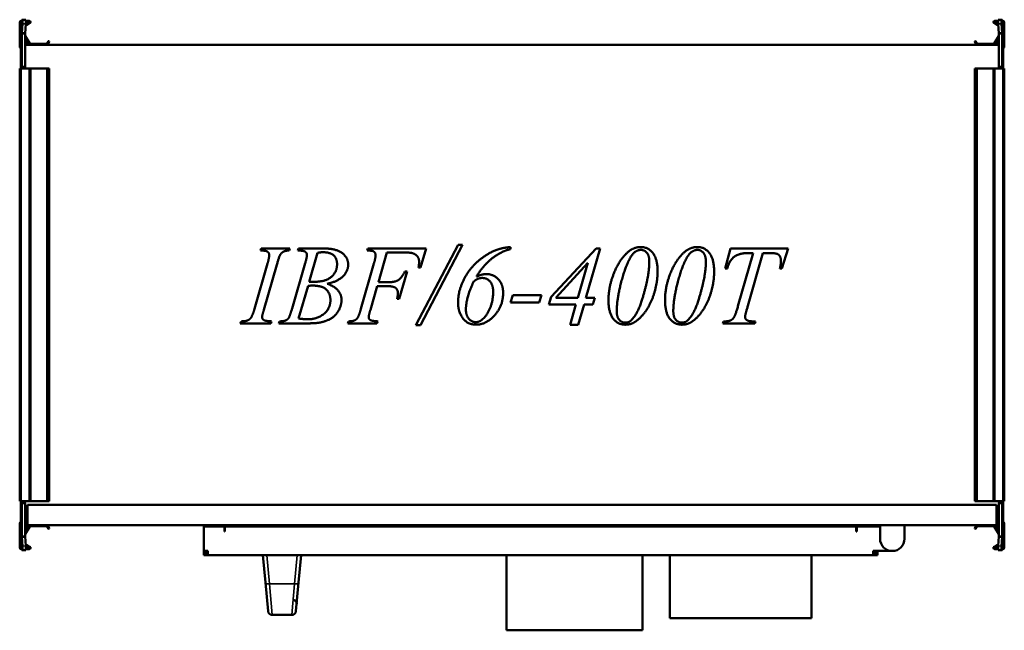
# Model space of a CAD drawing. Header units: millimetres. Extents: x 268 to 992, y 221 to 670.
import ezdxf

# ---------------------------------------------------------------- set-up
doc = ezdxf.new("R2010")
doc.units = ezdxf.units.MM
doc.header["$LTSCALE"] = 3
doc.layers.add('Widoczne (ISO)', color=7, linetype='Continuous', lineweight=50)
doc.layers.add('Widoczne wąskie (ISO)', color=7, linetype='Continuous', lineweight=35)

msp = doc.modelspace()

# ---------------------------------------------------------------- linework, layer by layer
at = {"layer": 'Widoczne (ISO)'}
for p, q in [((268.2, 650.11), (268.2, 667.91)), ((269, 656.31), (269, 668.31)), ((269, 668.31), (269.3, 668.31)), ((269.8, 668.31), (269.3, 668.31)), ((269.4, 669.11), (269.8, 669.11)), ((269.8, 659.73), (269.8, 669.81)), ((269.81, 669.89), (270.24, 669.88)), ((270.24, 666.88), (269.81, 659.97)), ((270.24, 669.88), (272.73, 669.73)), ((271.42, 669.81), (272.3, 669.81)), ((272.3, 659.81), (272.73, 666.73)), ((275.7, 667.24), (272.65, 665.48)), ((272.71, 666.44), (275.3, 667.93)), ((272.8, 669.11), (275.2, 669.11)), ((275.2, 668.31), (272.8, 668.31)), ((984.3, 667.24), (987.35, 665.48)), ((987.29, 666.44), (984.7, 667.93)), ((987.2, 669.11), (984.8, 669.11)), ((984.8, 668.31), (987.2, 668.31)), ((989.76, 669.88), (987.27, 669.73)), ((987.27, 666.73), (987.7, 659.81)), ((987.7, 669.81), (988.58, 669.81)), ((989.76, 669.88), (990.19, 669.89)), ((990.19, 659.97), (989.76, 666.88)), ((990.2, 669.81), (990.2, 659.73)), ((990.6, 669.11), (990.2, 669.11)), ((990.7, 668.31), (990.2, 668.31)), ((991, 668.31), (990.7, 668.31)), ((991, 668.31), (991, 656.31)), ((991.8, 650.11), (991.8, 667.91)), ((269.8, 659.73), (269.8, 635.51)), ((271.2, 659.73), (269.8, 659.73)), ((269.81, 659.97), (271.2, 659.88)), ((271.2, 659.88), (272.3, 659.81)), ((272.3, 659.73), (271.2, 659.73)), ((272.3, 635.52), (272.3, 659.73)), ((987.7, 659.81), (988.8, 659.88)), ((988.8, 659.73), (987.7, 659.73)), ((987.7, 659.73), (987.7, 635.52)), ((988.8, 659.88), (990.19, 659.97)), ((990.2, 659.73), (988.8, 659.73)), ((990.2, 635.51), (990.2, 659.73)), ((269, 655.81), (269, 656.31)), ((269, 652.75), (269, 655.81)), ((269, 655.81), (269.3, 655.81)), ((269.06, 652.73), (269, 652.75)), ((269, 651.51), (269, 651.41)), ((269, 651.41), (269.07, 651.41)), ((269, 648.41), (269, 651.41)), ((269.06, 652.69), (269.06, 652.7)), ((269.72, 655.57), (269.8, 655.8)), ((274.9, 651.91), (272.3, 656.41)), ((272.3, 653.31), (273.4, 653.31)), ((273.4, 651.71), (272.3, 651.71)), ((272.3, 651.41), (987.7, 651.41)), ((272.33, 657.97), (275.59, 652.31)), ((275.77, 652.21), (288.06, 652.21)), ((288.24, 652.31), (289.18, 653.93)), ((289.87, 653.53), (288.93, 651.91)), ((289.45, 654.01), (289.8, 653.81)), ((970.13, 653.53), (971.07, 651.91)), ((970.55, 654.01), (970.2, 653.81)), ((971.76, 652.31), (970.82, 653.93)), ((984.23, 652.21), (971.94, 652.21)), ((987.67, 657.97), (984.41, 652.31)), ((985.1, 651.91), (987.7, 656.41)), ((987.7, 653.31), (986.6, 653.31)), ((986.6, 651.71), (987.7, 651.71)), ((990.28, 655.57), (990.2, 655.8)), ((990.29, 651.71), (990.29, 651.71)), ((991, 655.81), (990.7, 655.81)), ((990.93, 651.41), (991, 651.41)), ((991, 652.75), (990.94, 652.73)), ((990.94, 652.7), (990.94, 652.69)), ((991, 656.31), (991, 655.81)), ((991, 655.81), (991, 652.75)), ((991, 651.51), (991, 651.41)), ((991, 651.41), (991, 648.41)), ((269, 635.31), (269, 648.41)), ((269.06, 635.51), (269.06, 648.31)), ((990.94, 648.31), (990.94, 635.51)), ((991, 648.41), (991, 635.31)), ((269.4, 633.91), (268.2, 633.91)), ((268.2, 633.91), (268.2, 315.91)), ((269, 634.81), (269, 635.31)), ((269, 635.31), (269.3, 635.31)), ((269, 634.81), (269, 633.91)), ((269, 634.81), (269.3, 634.81)), ((269.8, 635.31), (269.3, 635.31)), ((269.4, 633.91), (275.2, 633.91)), ((269.8, 634.81), (269.8, 635.51)), ((269.8, 634.81), (271.5, 634.81)), ((271.5, 634.82), (271.5, 634.81)), ((271.5, 634.82), (271.6, 634.82)), ((271.5, 633.91), (271.5, 634.81)), ((276.2, 633.91), (275.2, 633.91)), ((276.2, 633.91), (288.06, 633.91)), ((276.2, 633.91), (276.2, 315.91)), ((288.06, 633.91), (288.24, 633.91)), ((288.24, 633.91), (289.18, 633.91)), ((289.45, 633.91), (289.18, 633.91)), ((289.45, 633.91), (289.8, 633.91)), ((289.9, 633.91), (289.8, 633.91)), ((289.9, 633.91), (289.9, 315.91)), ((970.1, 633.91), (970.2, 633.91)), ((970.1, 315.91), (970.1, 633.91)), ((970.55, 633.91), (970.2, 633.91)), ((970.55, 633.91), (970.82, 633.91)), ((971.76, 633.91), (970.82, 633.91)), ((971.94, 633.91), (971.76, 633.91)), ((983.8, 633.91), (971.94, 633.91)), ((983.8, 633.91), (984.8, 633.91)), ((983.8, 315.91), (983.8, 633.91)), ((990.6, 633.91), (984.8, 633.91)), ((988.4, 634.82), (988.5, 634.82)), ((988.5, 634.81), (988.5, 634.82)), ((988.5, 634.81), (988.5, 633.91)), ((988.5, 634.81), (990.2, 634.81)), ((990.2, 635.51), (990.2, 634.81)), ((990.7, 635.31), (990.2, 635.31)), ((990.6, 633.91), (991.8, 633.91)), ((991, 635.31), (990.7, 635.31)), ((991, 634.81), (990.7, 634.81)), ((991, 635.31), (991, 634.81)), ((991, 633.91), (991, 634.81)), ((991.8, 315.91), (991.8, 633.91)), ((445.23, 500.21), (445.72, 501.69)), ((445.72, 501.69), (466.75, 501.69)), ((466.75, 501.69), (466.3, 500.21)), ((472.64, 500.21), (473.18, 501.69)), ((473.18, 501.69), (492.95, 501.69)), ((523.5, 500.21), (524, 501.69)), ((524, 501.69), (566.87, 501.69)), ((559.27, 445.43), (590.32, 504.38)), ((593.74, 504.38), (562.82, 445.43)), ((566.87, 501.69), (562.82, 487.8)), ((590.32, 504.38), (593.74, 504.38)), ((628.83, 502.81), (628.83, 501.24)), ((658.71, 466.19), (691.79, 501.69)), ((694.84, 501.69), (684.37, 465.52)), ((691.79, 501.69), (694.84, 501.69)), ((786.78, 487.08), (790.64, 501.69)), ((790.64, 501.69), (832.88, 501.69)), ((832.88, 501.69), (828.34, 487.08)), ((487.06, 498.5), (480.95, 477.33)), ((538.11, 498.81), (531.82, 476.93)), ((549.21, 498.81), (538.11, 498.81)), ((796.08, 459.36), (807.31, 498.41)), ((814.32, 498.41), (803.36, 459.54)), ((807.31, 498.41), (804.17, 498.41)), ((818.86, 498.41), (814.32, 498.41)), ((440.78, 457.47), (450.35, 490.68)), ((457.18, 489.83), (447.66, 456.66)), ((468.42, 457.7), (478.03, 490.99)), ((519.01, 457.47), (528.54, 490.63)), ((552.85, 484.84), (547.14, 464.84)), ((551.32, 484.84), (552.85, 484.84)), ((562.82, 487.8), (561.29, 487.8)), ((685.85, 491.22), (662.17, 465.52)), ((678.44, 465.52), (685.85, 491.22)), ((788.26, 487.08), (786.78, 487.08)), ((828.34, 487.08), (826.86, 487.08)), ((480.1, 474.28), (473.18, 450.28)), ((531.01, 474.05), (525.98, 456.66)), ((538.38, 474.05), (531.01, 474.05)), ((531.82, 476.93), (539.1, 476.93)), ((547.14, 464.84), (545.52, 464.84)), ((628.92, 462.01), (630.58, 467.4)), ((630.58, 467.4), (651.61, 467.4)), ((651.61, 467.4), (649.95, 462.01)), ((657.01, 460.48), (658.71, 466.19)), ((662.17, 465.52), (678.44, 465.52)), ((684.37, 465.52), (690.93, 465.52)), ((690.93, 465.52), (689.45, 460.48)), ((649.95, 462.01), (628.92, 462.01)), ((676.96, 460.48), (657.01, 460.48)), ((672.69, 445.74), (676.96, 460.48)), ((682.93, 460.48), (678.66, 445.74)), ((689.45, 460.48), (682.93, 460.48)), ((430.31, 446.69), (430.89, 448.17)), ((452.69, 446.69), (430.31, 446.69)), ((453.14, 448.17), (452.69, 446.69)), ((458.71, 446.69), (459.2, 448.17)), ((478.84, 446.69), (458.71, 446.69)), ((509.26, 446.69), (509.8, 448.17)), ((530.78, 446.69), (509.26, 446.69)), ((531.28, 448.17), (530.78, 446.69)), ((562.82, 445.43), (559.27, 445.43)), ((678.66, 445.74), (672.69, 445.74)), ((784.89, 446.69), (785.34, 448.17)), ((808.57, 446.69), (784.89, 446.69)), ((785.34, 448.17), (786.42, 448.17)), ((807.18, 448.17), (809.02, 448.17)), ((809.02, 448.17), (808.57, 446.69)), ((269.4, 315.91), (268.2, 315.91)), ((269, 315.91), (269, 315.01)), ((269, 314.51), (269, 315.01)), ((269, 315.01), (269.3, 315.01)), ((269, 301.41), (269, 314.51)), ((269, 314.51), (269.3, 314.51)), ((269.06, 301.51), (269.06, 314.31)), ((269.3, 314.51), (269.8, 314.51)), ((269.4, 315.91), (275.2, 315.91)), ((269.8, 314.31), (269.8, 315.01)), ((271.5, 315.01), (269.8, 315.01)), ((269.8, 314.31), (269.8, 290.08)), ((271.5, 315.01), (271.5, 315.91)), ((271.5, 315.01), (271.5, 315)), ((271.6, 315), (271.5, 315)), ((272.3, 290.08), (272.3, 314.3)), ((274, 313.41), (986, 313.41)), ((274, 313.41), (274, 298.41)), ((276.2, 315.91), (275.2, 315.91)), ((276.2, 315.91), (288.06, 315.91)), ((288.06, 315.91), (288.24, 315.91)), ((288.24, 315.91), (289.18, 315.91)), ((289.45, 315.91), (289.18, 315.91)), ((289.45, 315.91), (289.8, 315.91)), ((289.9, 315.91), (289.8, 315.91)), ((970.1, 315.91), (970.2, 315.91)), ((970.55, 315.91), (970.2, 315.91)), ((970.55, 315.91), (970.82, 315.91)), ((971.76, 315.91), (970.82, 315.91)), ((971.94, 315.91), (971.76, 315.91)), ((983.8, 315.91), (971.94, 315.91)), ((983.8, 315.91), (984.8, 315.91)), ((990.6, 315.91), (984.8, 315.91)), ((986, 298.41), (986, 313.41)), ((987.7, 314.3), (987.7, 290.08)), ((988.5, 315), (988.4, 315)), ((988.5, 315.91), (988.5, 315.01)), ((990.2, 315.01), (988.5, 315.01)), ((988.5, 315), (988.5, 315.01)), ((990.2, 315.01), (990.2, 314.31)), ((990.2, 314.51), (990.7, 314.51)), ((990.2, 290.08), (990.2, 314.31)), ((990.6, 315.91), (991.8, 315.91)), ((991, 315.01), (990.7, 315.01)), ((991, 314.51), (990.7, 314.51)), ((990.94, 314.31), (990.94, 301.51)), ((991, 315.01), (991, 315.91)), ((991, 315.01), (991, 314.51)), ((991, 314.51), (991, 301.41)), ((268.2, 299.71), (268.2, 281.91)), ((269.06, 301.41), (269, 301.41)), ((269, 299.91), (269.07, 299.91)), ((269, 299.91), (269, 298.41)), ((269.07, 298.41), (269, 298.41)), ((269, 298.31), (269, 298.41)), ((269, 297.07), (269.06, 297.09)), ((269, 294.01), (269, 297.07)), ((269.06, 297.12), (269.06, 297.12)), ((269.71, 298.41), (269.71, 298.41)), ((269.71, 298.11), (269.71, 298.11)), ((274, 301.41), (272.3, 301.41)), ((274, 300.71), (272.3, 300.71)), ((272.3, 299.91), (274, 299.91)), ((274, 298.41), (272.3, 298.41)), ((273.4, 298.11), (272.3, 298.11)), ((274.9, 297.91), (272.3, 293.4)), ((272.33, 291.85), (275.59, 297.51)), ((986, 298.41), (274, 298.41)), ((275.77, 297.61), (288.06, 297.61)), ((288.24, 297.51), (289.18, 295.88)), ((289.87, 296.28), (288.93, 297.91)), ((403.5, 297.41), (418.7, 297.41)), ((403.5, 297.41), (403.5, 279.41)), ((418.7, 293.66), (418.7, 297.41)), ((419, 294.41), (419, 297.41)), ((419, 297.41), (883, 297.41)), ((626, 297.41), (626, 298.41)), ((726, 297.41), (726, 298.41)), ((883, 297.41), (883, 294.41)), ((883.3, 297.41), (883.3, 293.66)), ((883.3, 297.41), (900.5, 297.41)), ((900.5, 298.41), (900.5, 296.91)), ((900.5, 288.41), (900.5, 296.91)), ((918.5, 296.91), (918.5, 298.41)), ((918.5, 296.91), (918.5, 288.41)), ((970.13, 296.28), (971.07, 297.91)), ((971.76, 297.51), (970.82, 295.88)), ((984.23, 297.61), (971.94, 297.61)), ((987.67, 291.85), (984.41, 297.51)), ((985.1, 297.91), (987.7, 293.4)), ((987.7, 301.41), (986, 301.41)), ((986, 300.71), (987.7, 300.71)), ((986, 299.91), (987.7, 299.91)), ((987.7, 298.41), (986, 298.41)), ((986.6, 298.11), (987.7, 298.11)), ((990.28, 299.91), (990.28, 299.91)), ((990.93, 299.91), (991, 299.91)), ((991, 298.41), (990.93, 298.41)), ((991, 301.41), (990.94, 301.41)), ((990.94, 297.12), (990.94, 297.12)), ((990.94, 297.09), (991, 297.07)), ((991, 298.41), (991, 299.91)), ((991, 298.31), (991, 298.41)), ((991, 297.07), (991, 294.01)), ((991.8, 299.71), (991.8, 281.91)), ((269, 293.51), (269, 294.01)), ((269, 294.01), (269.3, 294.01)), ((269, 281.51), (269, 293.51)), ((269.72, 294.24), (269.8, 294.02)), ((269.8, 280.01), (269.8, 290.08)), ((269.8, 290.08), (271.2, 290.08)), ((271.2, 289.93), (269.81, 289.85)), ((269.81, 289.85), (270.24, 282.93)), ((271.2, 290.08), (272.3, 290.08)), ((272.3, 290), (271.2, 289.93)), ((272.3, 296.51), (273.4, 296.51)), ((272.73, 283.09), (272.3, 290)), ((289.45, 295.81), (289.8, 296.01)), ((419, 293.66), (418.7, 293.66)), ((419, 294.41), (419, 293.66)), ((883, 293.66), (883, 294.41)), ((883.3, 293.66), (883, 293.66)), ((970.55, 295.81), (970.2, 296.01)), ((987.7, 296.51), (986.6, 296.51)), ((987.7, 290), (987.27, 283.09)), ((987.7, 290.08), (988.8, 290.08)), ((988.8, 289.93), (987.7, 290)), ((988.8, 290.08), (990.2, 290.08)), ((990.19, 289.85), (988.8, 289.93)), ((989.76, 282.93), (990.19, 289.85)), ((990.28, 294.24), (990.2, 294.02)), ((990.2, 290.08), (990.2, 280.01)), ((991, 294.01), (990.7, 294.01)), ((991, 294.01), (991, 293.51)), ((991, 293.51), (991, 281.51)), ((275.7, 282.57), (272.65, 284.33)), ((272.71, 283.38), (275.3, 281.88)), ((984.3, 282.57), (987.35, 284.33)), ((987.29, 283.38), (984.7, 281.88)), ((269, 281.51), (269.3, 281.51)), ((269.3, 281.51), (269.8, 281.51)), ((269.4, 280.71), (269.8, 280.71)), ((270.24, 279.93), (269.81, 279.92)), ((270.24, 279.93), (272.73, 280.09)), ((272.3, 280.01), (271.42, 280.01)), ((275.2, 281.51), (272.8, 281.51)), ((272.8, 280.71), (275.2, 280.71)), ((403.5, 279.41), (403.5, 276.41)), ((406.5, 279.41), (403.5, 279.41)), ((406.5, 276.41), (403.5, 276.41)), ((405, 279.41), (405, 277.91)), ((406.5, 277.91), (405, 277.91)), ((406.5, 279.41), (406.5, 276.41)), ((406.5, 276.41), (895.5, 276.41)), ((447, 276.41), (448.84, 256.2)), ((473.16, 256.2), (475, 276.41)), ((626, 221.11), (626, 276.41)), ((726, 221.11), (726, 276.41)), ((746, 229.91), (746, 276.41)), ((850, 229.91), (850, 276.41)), ((895.5, 276.41), (895.5, 279.41)), ((909.5, 279.41), (895.5, 279.41)), ((895.5, 277.91), (897, 277.91)), ((895.5, 276.41), (898.5, 276.41)), ((897, 277.91), (897, 279.41)), ((898.5, 276.41), (898.5, 279.41)), ((984.8, 281.51), (987.2, 281.51)), ((987.2, 280.71), (984.8, 280.71)), ((989.76, 279.93), (987.27, 280.09)), ((988.58, 280.01), (987.7, 280.01)), ((990.19, 279.92), (989.76, 279.93)), ((990.2, 281.51), (990.7, 281.51)), ((990.6, 280.71), (990.2, 280.71)), ((991, 281.51), (990.7, 281.51)), ((450.75, 235.14), (448.84, 256.2)), ((473.16, 256.2), (471.25, 235.14)), ((453.74, 232.41), (468.26, 232.41)), ((746, 229.91), (850, 229.91)), ((726, 221.11), (626, 221.11))]:
    msp.add_line(p, q, dxfattribs=at)
for centre, radius, start, end in [((269.4, 667.91), 1.2, 90, 180), ((275.2, 668.11), 1, 300, 90), ((275.2, 668.11), 0.2, 300, 90), ((984.8, 668.11), 1, 90, 240), ((984.8, 668.11), 0.2, 90, 240), ((990.6, 667.91), 1.2, 0, 90), ((269.2, 651.51), 0.2, 128.82923, 180), ((281, 651.47), 12, 160, 174.13746), ((269.3, 656.31), 0.5, 270, 0), ((272.5, 658.07), 0.2, 180, 210), ((273.4, 652.51), 0.8, 270, 90), ((275.77, 652.41), 1, 210, 270), ((275.77, 652.41), 0.2, 210, 270), ((288.06, 652.41), 0.2, 270, 330), ((288.06, 652.41), 1, 270, 330), ((289.35, 653.83), 0.2, 60, 150), ((289.7, 653.63), 0.2, 330, 60), ((970.3, 653.63), 0.2, 120, 210), ((970.65, 653.83), 0.2, 30, 120), ((971.94, 652.41), 1, 210, 270), ((971.94, 652.41), 0.2, 210, 270), ((984.23, 652.41), 0.2, 270, 330), ((984.23, 652.41), 1, 270, 330), ((986.6, 652.51), 0.8, 90, 270), ((987.5, 658.07), 0.2, 330, 0), ((990.7, 656.31), 0.5, 180, 270), ((979, 651.47), 12, 5.86254, 20), ((990.8, 651.51), 0.2, 0, 51.14452), ((269.2, 650.11), 1, 180, 258.46304), ((990.8, 650.11), 1, 281.53696, 0), ((269.3, 635.31), 0.5, 270, 0), ((271.6, 635.52), 0.7, 359.18146, 0), ((988.4, 635.52), 0.7, 180, 180.81854), ((990.7, 635.31), 0.5, 180, 270), ((269.3, 314.51), 0.5, 0, 90), ((271.6, 314.3), 0.7, 0, 0.81854), ((988.4, 314.3), 0.7, 179.18146, 180), ((990.7, 314.51), 0.5, 90, 180), ((269.2, 299.71), 1, 97.86944, 180), ((269.2, 298.31), 0.2, 180, 231.14452), ((281, 298.34), 12, 185.86254, 200), ((273.4, 297.31), 0.8, 270, 90), ((275.77, 297.41), 1, 90, 150), ((275.77, 297.41), 0.2, 90, 150), ((288.06, 297.41), 1, 30, 90), ((288.06, 297.41), 0.2, 30, 90), ((971.94, 297.41), 1, 90, 150), ((971.94, 297.41), 0.2, 90, 150), ((984.23, 297.41), 1, 30, 90), ((984.23, 297.41), 0.2, 30, 90), ((986.6, 297.31), 0.8, 90, 270), ((979, 298.34), 12, 340, 354.13746), ((990.8, 298.31), 0.2, 308.82923, 0), ((990.8, 299.71), 1, 0, 82.13121), ((269.3, 293.51), 0.5, 0, 90), ((272.5, 291.75), 0.2, 150, 180), ((289.35, 295.98), 0.2, 210, 300), ((289.7, 296.18), 0.2, 300, 30), ((970.3, 296.18), 0.2, 150, 240), ((970.65, 295.98), 0.2, 240, 330), ((987.5, 291.75), 0.2, 0, 30), ((990.7, 293.51), 0.5, 90, 180), ((275.2, 281.71), 1, 270, 60), ((909.5, 288.41), 9, 180, 0), ((984.8, 281.71), 1, 120, 270), ((269.4, 281.91), 1.2, 180, 270), ((275.2, 281.71), 0.2, 270, 60), ((984.8, 281.71), 0.2, 120, 270), ((990.6, 281.91), 1.2, 270, 0), ((453.74, 235.41), 3, 185.19443, 199.47122), ((453.74, 235.41), 3, 199.47122, 270), ((468.26, 235.41), 3, 270, 340.52878), ((468.26, 235.41), 3, 340.52878, 354.80557)]:
    msp.add_arc(centre, radius, start, end, dxfattribs=at)
for centre, major_axis, start_param, end_param in [((270.05, 666.89), (0.19, 2.99), 4.714295, 6.285092), ((272.54, 666.73), (0.19, 2.99), 4.714295, 6.283185), ((987.46, 666.73), (-0.19, 2.99), 0, 1.56889), ((989.95, 666.89), (-0.19, 2.99), 6.281279, 7.852075), ((270.05, 282.93), (0.19, -2.99), 6.281279, 7.852075), ((272.54, 283.08), (0.19, -2.99), 0, 1.56889), ((987.46, 283.08), (-0.19, -2.99), 4.714295, 6.283185), ((989.95, 282.93), (-0.19, -2.99), 4.714295, 6.285092)]:
    msp.add_ellipse(centre, major_axis=major_axis, ratio=0.061628, start_param=start_param, end_param=end_param, dxfattribs=at)
for points, knots in [([(269.81, 669.89), (269.81, 669.88), (269.8, 669.86), (269.8, 669.84), (269.8, 669.82), (269.8, 669.81)], [0, 0, 0, 0, 0.01249515, 0.01249515, 0.0249903, 0.0249903, 0.0249903, 0.0249903]), ([(272.3, 669.81), (272.3, 669.8), (272.3, 669.8), (272.3, 669.8), (272.3, 669.79), (272.3, 669.79), (272.3, 669.79), (272.3, 669.78), (272.3, 669.78), (272.3, 669.78), (272.3, 669.77), (272.3, 669.77), (272.3, 669.77), (272.3, 669.76), (272.3, 669.76), (272.3, 669.76), (272.3, 669.76), (272.3, 669.75), (272.3, 669.75)], [0, 0, 0, 0, 0.001501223, 0.001501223, 0.001501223, 0.00300249, 0.00300249, 0.00300249, 0.004503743, 0.004503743, 0.004503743, 0.006004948, 0.006004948, 0.006004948, 0.007506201, 0.007506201, 0.007506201, 0.00845921, 0.00845921, 0.00845921, 0.00845921]), ([(987.7, 669.75), (987.7, 669.75), (987.7, 669.76), (987.7, 669.76), (987.7, 669.76), (987.7, 669.76), (987.7, 669.77), (987.7, 669.77), (987.7, 669.77), (987.7, 669.78), (987.7, 669.78), (987.7, 669.78), (987.7, 669.79), (987.7, 669.79), (987.7, 669.79), (987.7, 669.8), (987.7, 669.8), (987.7, 669.8), (987.7, 669.81)], [0.002049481, 0.002049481, 0.002049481, 0.002049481, 0.00300249, 0.00300249, 0.00300249, 0.004503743, 0.004503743, 0.004503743, 0.006004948, 0.006004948, 0.006004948, 0.007506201, 0.007506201, 0.007506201, 0.009007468, 0.009007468, 0.009007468, 0.010508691, 0.010508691, 0.010508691, 0.010508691]), ([(990.2, 669.81), (990.2, 669.82), (990.2, 669.84), (990.2, 669.86), (990.19, 669.88), (990.19, 669.89)], [0, 0, 0, 0, 0.01249515, 0.01249515, 0.0249903, 0.0249903, 0.0249903, 0.0249903]), ([(269.8, 659.73), (269.8, 659.77), (269.8, 659.81), (269.8, 659.89), (269.81, 659.93), (269.81, 659.97)], [0, 0, 0, 0, 0.01249515, 0.01249515, 0.0249903, 0.0249903, 0.0249903, 0.0249903]), ([(272.3, 659.81), (272.3, 659.81), (272.3, 659.81), (272.3, 659.8), (272.3, 659.8), (272.3, 659.79), (272.3, 659.79), (272.3, 659.79), (272.3, 659.78), (272.3, 659.78), (272.3, 659.77), (272.3, 659.77), (272.3, 659.77), (272.3, 659.76), (272.3, 659.76), (272.3, 659.76), (272.3, 659.75), (272.3, 659.75), (272.3, 659.74), (272.3, 659.74), (272.3, 659.74), (272.3, 659.73)], [0, 0, 0, 0, 0.00150122, 0.00150122, 0.00150122, 0.00300249, 0.00300249, 0.00300249, 0.00450374, 0.00450374, 0.00450374, 0.00600495, 0.00600495, 0.00600495, 0.0075062, 0.0075062, 0.0075062, 0.00900747, 0.00900747, 0.00900747, 0.01050869, 0.01050869, 0.01050869, 0.01050869]), ([(987.7, 659.73), (987.7, 659.74), (987.7, 659.74), (987.7, 659.74), (987.7, 659.75), (987.7, 659.75), (987.7, 659.76), (987.7, 659.76), (987.7, 659.76), (987.7, 659.77), (987.7, 659.77), (987.7, 659.77), (987.7, 659.78), (987.7, 659.78), (987.7, 659.79), (987.7, 659.79), (987.7, 659.79), (987.7, 659.8), (987.7, 659.8), (987.7, 659.81), (987.7, 659.81), (987.7, 659.81)], [0, 0, 0, 0, 0.00150122, 0.00150122, 0.00150122, 0.00300249, 0.00300249, 0.00300249, 0.00450374, 0.00450374, 0.00450374, 0.00600495, 0.00600495, 0.00600495, 0.0075062, 0.0075062, 0.0075062, 0.00900747, 0.00900747, 0.00900747, 0.01050869, 0.01050869, 0.01050869, 0.01050869]), ([(990.19, 659.97), (990.19, 659.93), (990.2, 659.89), (990.2, 659.81), (990.2, 659.77), (990.2, 659.73)], [0, 0, 0, 0, 0.01249515, 0.01249515, 0.0249903, 0.0249903, 0.0249903, 0.0249903]), ([(269.06, 652.69), (269.06, 652.69), (269.06, 652.69), (269.06, 652.69), (269.06, 652.69), (269.06, 652.69)], [0.00000127, 0.00000127, 0.00000127, 0.00000127, 0.0077936, 0.0077936, 0.01558592, 0.01558592, 0.01558592, 0.01558592]), ([(269.06, 652.69), (269.07, 652.67), (269.07, 652.57), (269.07, 652.19), (269.07, 651.91), (269.07, 651.2), (269.07, 650.78), (269.07, 649.89), (269.07, 649.43), (269.06, 648.96)], [0.0000002, 0.0000002, 0.0000002, 0.0000002, 0.138614, 0.138614, 0.2902546, 0.2902546, 0.4411619, 0.4411619, 0.5810662, 0.5810662, 0.5810662, 0.5810662]), ([(990.94, 648.96), (990.93, 649.42), (990.93, 649.88), (990.93, 650.77), (990.93, 651.19), (990.93, 651.91), (990.93, 652.19), (990.93, 652.57), (990.93, 652.67), (990.94, 652.69)], [0.0000002, 0.0000002, 0.0000002, 0.0000002, 0.138614, 0.138614, 0.2902546, 0.2902546, 0.4411619, 0.4411619, 0.5810662, 0.5810662, 0.5810662, 0.5810662]), ([(990.94, 652.69), (990.94, 652.69), (990.94, 652.69), (990.94, 652.69), (990.94, 652.69), (990.94, 652.69)], [-0.01558465, -0.01558465, -0.01558465, -0.01558465, -0.00779233, -0.00779233, 0, 0, 0, 0]), ([(269.06, 648.81), (269.06, 648.83), (269.06, 648.86), (269.06, 648.91), (269.06, 648.94), (269.06, 648.96)], [-0.01558465, -0.01558465, -0.01558465, -0.01558465, -0.00779233, -0.00779233, 0, 0, 0, 0]), ([(269.06, 648.31), (269.06, 648.39), (269.06, 648.47), (269.06, 648.64), (269.06, 648.72), (269.06, 648.81)], [0, 0, 0, 0, 0.02497584, 0.02497584, 0.04995141, 0.04995141, 0.04995141, 0.04995141]), ([(990.94, 648.81), (990.94, 648.83), (990.94, 648.86), (990.94, 648.91), (990.94, 648.94), (990.94, 648.96)], [0.00000127, 0.00000127, 0.00000127, 0.00000127, 0.0077936, 0.0077936, 0.01558592, 0.01558592, 0.01558592, 0.01558592]), ([(990.94, 648.81), (990.94, 648.72), (990.94, 648.64), (990.94, 648.47), (990.94, 648.39), (990.94, 648.31)], [0.00000127, 0.00000127, 0.00000127, 0.00000127, 0.02497637, 0.02497637, 0.04995171, 0.04995171, 0.04995171, 0.04995171]), ([(271.6, 634.82), (271.62, 634.82), (271.63, 634.82), (271.66, 634.82), (271.67, 634.82), (271.71, 634.82), (271.73, 634.83), (271.8, 634.84), (271.85, 634.86), (271.98, 634.92), (272.08, 634.99), (272.2, 635.14), (272.24, 635.22), (272.28, 635.34), (272.29, 635.39), (272.3, 635.46), (272.3, 635.48), (272.3, 635.51)], [0.5164602, 0.5164602, 0.5164602, 0.5164602, 0.521665, 0.521665, 0.5268699, 0.5268699, 0.5372796, 0.5372796, 0.558099, 0.558099, 0.5997379, 0.5997379, 0.6260553, 0.6260553, 0.6392139, 0.6392139, 0.6464865, 0.6464865, 0.6464865, 0.6464865]), ([(987.7, 635.51), (987.7, 635.48), (987.7, 635.46), (987.71, 635.39), (987.72, 635.34), (987.76, 635.22), (987.8, 635.14), (987.92, 634.99), (988.02, 634.92), (988.15, 634.86), (988.2, 634.84), (988.27, 634.83), (988.29, 634.82), (988.33, 634.82), (988.34, 634.82), (988.37, 634.82), (988.38, 634.82), (988.4, 634.82)], [0.902894, 0.902894, 0.902894, 0.902894, 0.9101665, 0.9101665, 0.9233252, 0.9233252, 0.9496425, 0.9496425, 0.9912814, 0.9912814, 1.0121009, 1.0121009, 1.0225106, 1.0225106, 1.0277154, 1.0277154, 1.0329203, 1.0329203, 1.0329203, 1.0329203]), ([(272.3, 314.31), (272.3, 314.33), (272.3, 314.36), (272.29, 314.43), (272.28, 314.47), (272.24, 314.59), (272.2, 314.67), (272.08, 314.82), (271.98, 314.89), (271.85, 314.95), (271.8, 314.97), (271.73, 314.98), (271.71, 314.99), (271.67, 314.99), (271.66, 314.99), (271.63, 315), (271.62, 315), (271.6, 315)], [0.902894, 0.902894, 0.902894, 0.902894, 0.9101665, 0.9101665, 0.9233252, 0.9233252, 0.9496425, 0.9496425, 0.9912814, 0.9912814, 1.0121009, 1.0121009, 1.0225106, 1.0225106, 1.0277154, 1.0277154, 1.0329203, 1.0329203, 1.0329203, 1.0329203]), ([(988.4, 315), (988.38, 315), (988.37, 315), (988.34, 314.99), (988.33, 314.99), (988.29, 314.99), (988.27, 314.98), (988.2, 314.97), (988.15, 314.95), (988.02, 314.89), (987.92, 314.82), (987.8, 314.67), (987.76, 314.59), (987.72, 314.47), (987.71, 314.43), (987.7, 314.36), (987.7, 314.33), (987.7, 314.31)], [0.5164602, 0.5164602, 0.5164602, 0.5164602, 0.521665, 0.521665, 0.5268699, 0.5268699, 0.5372796, 0.5372796, 0.558099, 0.558099, 0.5997379, 0.5997379, 0.6260553, 0.6260553, 0.6392139, 0.6392139, 0.6464865, 0.6464865, 0.6464865, 0.6464865]), ([(269.06, 301.01), (269.06, 301.09), (269.06, 301.17), (269.06, 301.34), (269.06, 301.42), (269.06, 301.51)], [0.00000127, 0.00000127, 0.00000127, 0.00000127, 0.02497637, 0.02497637, 0.04995171, 0.04995171, 0.04995171, 0.04995171]), ([(269.06, 301.01), (269.06, 300.98), (269.06, 300.95), (269.06, 300.9), (269.06, 300.88), (269.06, 300.85)], [0.00000127, 0.00000127, 0.00000127, 0.00000127, 0.0077936, 0.0077936, 0.01558592, 0.01558592, 0.01558592, 0.01558592]), ([(269.06, 300.85), (269.07, 300.39), (269.07, 299.93), (269.07, 299.04), (269.07, 298.62), (269.07, 297.91), (269.07, 297.62), (269.07, 297.25), (269.07, 297.14), (269.06, 297.12)], [0.0000002, 0.0000002, 0.0000002, 0.0000002, 0.138614, 0.138614, 0.2902546, 0.2902546, 0.4411619, 0.4411619, 0.5810662, 0.5810662, 0.5810662, 0.5810662]), ([(269.06, 297.12), (269.06, 297.12), (269.06, 297.12), (269.06, 297.12), (269.06, 297.12), (269.06, 297.12)], [-0.01558465, -0.01558465, -0.01558465, -0.01558465, -0.00779233, -0.00779233, 0, 0, 0, 0]), ([(990.94, 297.12), (990.93, 297.14), (990.93, 297.24), (990.93, 297.62), (990.93, 297.9), (990.93, 298.62), (990.93, 299.04), (990.93, 299.93), (990.93, 300.39), (990.94, 300.85)], [0.0000002, 0.0000002, 0.0000002, 0.0000002, 0.138614, 0.138614, 0.2902546, 0.2902546, 0.4411619, 0.4411619, 0.5810662, 0.5810662, 0.5810662, 0.5810662]), ([(990.94, 301.51), (990.94, 301.42), (990.94, 301.34), (990.94, 301.17), (990.94, 301.09), (990.94, 301.01)], [0, 0, 0, 0, 0.02497584, 0.02497584, 0.04995141, 0.04995141, 0.04995141, 0.04995141]), ([(990.94, 301.01), (990.94, 300.98), (990.94, 300.95), (990.94, 300.9), (990.94, 300.88), (990.94, 300.85)], [-0.01558465, -0.01558465, -0.01558465, -0.01558465, -0.00779233, -0.00779233, 0, 0, 0, 0]), ([(990.94, 297.12), (990.94, 297.12), (990.94, 297.12), (990.94, 297.12), (990.94, 297.12), (990.94, 297.12)], [0.00000127, 0.00000127, 0.00000127, 0.00000127, 0.0077936, 0.0077936, 0.01558592, 0.01558592, 0.01558592, 0.01558592]), ([(269.81, 289.85), (269.81, 289.89), (269.8, 289.92), (269.8, 290), (269.8, 290.04), (269.8, 290.08)], [0, 0, 0, 0, 0.01249515, 0.01249515, 0.0249903, 0.0249903, 0.0249903, 0.0249903]), ([(272.3, 290.08), (272.3, 290.08), (272.3, 290.07), (272.3, 290.07), (272.3, 290.07), (272.3, 290.06), (272.3, 290.06), (272.3, 290.05), (272.3, 290.05), (272.3, 290.05), (272.3, 290.04), (272.3, 290.04), (272.3, 290.04), (272.3, 290.03), (272.3, 290.03), (272.3, 290.02), (272.3, 290.02), (272.3, 290.02), (272.3, 290.01), (272.3, 290.01), (272.3, 290), (272.3, 290)], [0, 0, 0, 0, 0.00150122, 0.00150122, 0.00150122, 0.00300249, 0.00300249, 0.00300249, 0.00450374, 0.00450374, 0.00450374, 0.00600495, 0.00600495, 0.00600495, 0.0075062, 0.0075062, 0.0075062, 0.00900747, 0.00900747, 0.00900747, 0.01050869, 0.01050869, 0.01050869, 0.01050869]), ([(987.7, 290), (987.7, 290), (987.7, 290.01), (987.7, 290.01), (987.7, 290.02), (987.7, 290.02), (987.7, 290.02), (987.7, 290.03), (987.7, 290.03), (987.7, 290.04), (987.7, 290.04), (987.7, 290.04), (987.7, 290.05), (987.7, 290.05), (987.7, 290.05), (987.7, 290.06), (987.7, 290.06), (987.7, 290.07), (987.7, 290.07), (987.7, 290.07), (987.7, 290.08), (987.7, 290.08)], [0, 0, 0, 0, 0.00150122, 0.00150122, 0.00150122, 0.00300249, 0.00300249, 0.00300249, 0.00450374, 0.00450374, 0.00450374, 0.00600495, 0.00600495, 0.00600495, 0.0075062, 0.0075062, 0.0075062, 0.00900747, 0.00900747, 0.00900747, 0.01050869, 0.01050869, 0.01050869, 0.01050869]), ([(990.2, 290.08), (990.2, 290.04), (990.2, 290), (990.2, 289.92), (990.19, 289.89), (990.19, 289.85)], [0, 0, 0, 0, 0.01249515, 0.01249515, 0.0249903, 0.0249903, 0.0249903, 0.0249903]), ([(269.8, 280.01), (269.8, 279.99), (269.8, 279.98), (269.8, 279.95), (269.81, 279.94), (269.81, 279.92)], [0, 0, 0, 0, 0.01249515, 0.01249515, 0.0249903, 0.0249903, 0.0249903, 0.0249903]), ([(272.3, 280.06), (272.3, 280.06), (272.3, 280.06), (272.3, 280.06), (272.3, 280.05), (272.3, 280.05), (272.3, 280.05), (272.3, 280.04), (272.3, 280.04), (272.3, 280.04), (272.3, 280.03), (272.3, 280.03), (272.3, 280.03), (272.3, 280.02), (272.3, 280.02), (272.3, 280.02), (272.3, 280.01), (272.3, 280.01), (272.3, 280.01)], [0.002049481, 0.002049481, 0.002049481, 0.002049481, 0.00300249, 0.00300249, 0.00300249, 0.004503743, 0.004503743, 0.004503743, 0.006004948, 0.006004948, 0.006004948, 0.007506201, 0.007506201, 0.007506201, 0.009007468, 0.009007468, 0.009007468, 0.010508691, 0.010508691, 0.010508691, 0.010508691]), ([(987.7, 280.01), (987.7, 280.01), (987.7, 280.01), (987.7, 280.02), (987.7, 280.02), (987.7, 280.02), (987.7, 280.03), (987.7, 280.03), (987.7, 280.03), (987.7, 280.04), (987.7, 280.04), (987.7, 280.04), (987.7, 280.05), (987.7, 280.05), (987.7, 280.05), (987.7, 280.06), (987.7, 280.06), (987.7, 280.06), (987.7, 280.06)], [0, 0, 0, 0, 0.001501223, 0.001501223, 0.001501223, 0.00300249, 0.00300249, 0.00300249, 0.004503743, 0.004503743, 0.004503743, 0.006004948, 0.006004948, 0.006004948, 0.007506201, 0.007506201, 0.007506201, 0.00845921, 0.00845921, 0.00845921, 0.00845921]), ([(990.19, 279.92), (990.19, 279.94), (990.2, 279.95), (990.2, 279.98), (990.2, 279.99), (990.2, 280.01)], [0, 0, 0, 0, 0.01249515, 0.01249515, 0.0249903, 0.0249903, 0.0249903, 0.0249903]), ([(471.8, 241.26), (471.77, 240.89), (471.75, 240.61), (471.72, 240.33), (471.71, 240.26), (471.71, 240.19), (471.71, 240.17), (471.7, 240.15), (471.7, 240.15), (471.7, 240.14), (471.7, 240.14), (471.7, 240.14), (471.7, 240.14), (471.7, 240.14), (471.7, 240.14), (471.7, 240.14), (471.7, 240.14), (471.7, 240.14), (471.7, 240.14), (471.7, 240.14), (471.7, 240.14), (471.7, 240.14), (471.7, 240.14), (471.7, 240.14), (471.7, 240.14), (471.7, 240.14), (471.7, 240.14), (471.7, 240.14), (471.7, 240.14), (471.7, 240.14), (471.7, 240.15), (471.72, 240.29), (471.72, 240.42), (471.7, 240.87), (471.63, 241.19), (471.4, 241.79), (471.23, 242.07), (470.82, 242.57), (470.58, 242.78), (470.04, 243.12), (469.74, 243.24), (469.35, 243.34), (469.27, 243.36), (469.18, 243.37)], [0, 0, 0, 0, 0.373311, 0.373311, 0.563866, 0.563866, 0.659633, 0.659633, 0.707574, 0.707574, 0.73155, 0.73155, 0.743538, 0.743538, 0.749531, 0.749531, 0.752528, 0.752528, 0.754026, 0.754026, 0.754775, 0.754775, 0.755149, 0.755149, 0.755456, 0.755456, 0.755494, 0.755494, 0.755518, 0.755518, 0.757379, 0.757379, 0.796743, 0.796743, 0.893017, 0.893017, 0.98889, 0.98889, 1.084658, 1.084658, 1.179044, 1.179044, 1.205123, 1.205123, 1.205123, 1.205123])]:
    msp.add_open_spline(points, degree=3, knots=knots, dxfattribs=at)
for points, degree in [([(269.07, 651.55), (269.07, 651.59), (269.07, 651.63), (269.07, 651.66)], 3), ([(990.93, 651.55), (990.93, 651.51), (990.93, 651.46), (990.93, 651.41)], 3), ([(269.06, 635.31), (269.06, 635.37), (269.06, 635.44), (269.06, 635.51)], 3), ([(990.94, 635.51), (990.94, 635.44), (990.94, 635.37), (990.94, 635.31)], 3), ([(451.56, 496.92), (451.56, 497.96), (450.49, 499.44), (448.33, 500.21), (445.23, 500.21)], 2), ([(462.44, 499.58), (460.6, 498.72), (458.71, 495.44), (457.18, 489.83)], 2), ([(466.3, 500.21), (463.7, 500.25), (462.44, 499.58)], 2), ([(473.9, 500.16), (473.22, 500.16), (472.64, 500.21)], 2), ([(479.29, 496.92), (479.29, 498.41), (477.04, 500.16), (473.9, 500.16)], 2), ([(492.95, 501.69), (497.94, 501.69), (505.76, 498.59), (509.62, 493.11), (509.62, 490)], 2), ([(529.71, 496.92), (529.71, 497.96), (528.67, 499.49), (526.61, 500.21), (523.5, 500.21)], 2), ([(590.37, 461.79), (590.37, 470.1), (598.1, 486.28), (611.31, 497.87), (618.41, 500.61)], 2), ([(628.83, 501.24), (621.87, 499.62), (608.79, 489.24), (603.85, 481.06)], 2), ([(618.41, 500.61), (622.63, 502.23), (628.83, 502.81)], 2), ([(724.77, 500.7), (722.43, 500.7), (717.58, 497.01), (712.41, 485.33), (710.03, 476.12)], 2), ([(715.15, 499.08), (719.42, 502.81), (724.68, 502.81)], 2), ([(724.68, 502.81), (729.89, 502.81), (736.99, 494.14), (736.99, 484.79)], 2), ([(730.92, 491.94), (730.92, 496.43), (727.24, 500.7), (724.77, 500.7)], 2), ([(766.33, 500.7), (764, 500.7), (759.14, 497.01), (753.97, 485.33), (751.59, 476.12)], 2), ([(756.72, 499.08), (760.98, 502.81), (766.24, 502.81)], 2), ([(766.24, 502.81), (771.45, 502.81), (778.55, 494.14), (778.55, 484.79)], 2), ([(772.49, 491.94), (772.49, 496.43), (768.8, 500.7), (766.33, 500.7)], 2), ([(450.35, 490.68), (451.56, 494.81), (451.56, 496.92)], 2), ([(478.03, 490.99), (479.29, 495.22), (479.29, 496.92)], 2), ([(490.84, 498.99), (489.35, 498.99), (487.06, 498.5)], 2), ([(501.44, 490.14), (501.44, 494.32), (496.36, 498.99), (490.84, 498.99)], 2), ([(528.54, 490.63), (529.71, 494.63), (529.71, 496.92)], 2), ([(556.49, 498.41), (554.82, 498.81), (549.21, 498.81)], 2), ([(561.74, 491.94), (561.74, 494.63), (558.78, 497.78), (556.49, 498.41)], 2), ([(704.46, 482.46), (708.68, 493.42), (715.15, 499.08)], 2), ([(746.02, 482.46), (750.25, 493.42), (756.72, 499.08)], 2), ([(804.17, 498.41), (799.22, 498.41), (793.16, 495.98), (789.43, 491.35), (788.26, 487.08)], 2), ([(825.83, 497.28), (824.48, 498.41), (818.86, 498.41)], 2), ([(827.62, 492.79), (827.62, 495.76), (825.83, 497.28)], 2), ([(826.86, 487.08), (827.62, 490.27), (827.62, 492.79)], 2), ([(484.77, 477.29), (493.22, 477.29), (501.44, 484.61), (501.44, 490.14)], 2), ([(509.62, 490), (509.62, 485.29), (502.39, 477.6), (494.21, 475.81)], 2), ([(539.1, 476.93), (543.95, 476.93), (548.76, 479.94), (551.32, 484.84)], 2), ([(561.29, 487.8), (561.74, 490.32), (561.74, 491.94)], 2), ([(725.49, 463.81), (730.92, 481.11), (730.92, 491.94)], 2), ([(767.05, 463.81), (772.49, 481.11), (772.49, 491.94)], 2), ([(601.92, 477.65), (596.12, 465.29), (596.12, 456.89)], 2), ([(608.07, 480.07), (606.63, 480.07), (604.07, 479.13), (601.92, 477.65)], 2), ([(603.85, 481.06), (608.25, 482.95), (611.04, 482.95)], 2), ([(616.16, 470.1), (616.16, 474.91), (611.44, 480.07), (608.07, 480.07)], 2), ([(611.04, 482.95), (616.21, 482.95), (623.48, 475.49), (623.48, 469.16)], 2), ([(700.91, 463.81), (700.91, 473.11), (704.46, 482.46)], 2), ([(736.99, 484.79), (736.99, 476.75), (731.73, 460.03), (726.92, 453.92)], 2), ([(742.47, 463.81), (742.47, 473.11), (746.02, 482.46)], 2), ([(778.55, 484.79), (778.55, 476.75), (773.3, 460.03), (768.49, 453.92)], 2), ([(483.38, 474.46), (482.03, 474.46), (480.1, 474.28)], 2), ([(480.95, 477.33), (483.6, 477.29), (484.77, 477.29)], 2), ([(496.54, 463.85), (496.54, 468.84), (490.3, 474.46), (483.38, 474.46)], 2), ([(494.21, 475.81), (499.6, 473.92), (504.72, 467.76), (504.72, 464.08)], 2), ([(546.15, 468.84), (546.15, 471.36), (542.87, 474.05), (538.38, 474.05)], 2), ([(710.03, 476.12), (706.97, 464.08), (706.97, 455.63)], 2), ([(751.59, 476.12), (748.54, 464.08), (748.54, 455.63)], 2), ([(480.14, 449.7), (486.61, 449.7), (496.54, 457.34), (496.54, 463.85)], 2), ([(504.72, 464.08), (504.72, 459.94), (500.5, 452.48), (493.89, 448.35), (489.22, 447.36)], 2), ([(545.52, 464.84), (546.15, 467.27), (546.15, 468.84)], 2), ([(603.35, 447.59), (608.07, 447.59), (616.16, 461.16), (616.16, 470.1)], 2), ([(623.48, 469.16), (623.48, 459.45), (610.95, 445.74), (603.76, 445.74)], 2), ([(713.31, 445.74), (708.01, 445.74), (700.91, 454.42), (700.91, 463.81)], 2), ([(717.49, 448.84), (722.16, 453.25), (725.49, 463.81)], 2), ([(754.87, 445.74), (749.57, 445.74), (742.47, 454.42), (742.47, 463.81)], 2), ([(759.05, 448.84), (763.73, 453.25), (767.05, 463.81)], 2), ([(438.04, 450.64), (439.39, 452.57), (440.78, 457.47)], 2), ([(447.66, 456.66), (446.35, 452.48), (446.35, 451.32)], 2), ([(465.85, 450.6), (466.8, 452.17), (468.42, 457.7)], 2), ([(516.41, 450.6), (517.53, 452.26), (519.01, 457.47)], 2), ([(525.98, 456.66), (524.67, 452.62), (524.67, 451.27)], 2), ([(603.76, 445.74), (597.15, 445.74), (590.37, 455.45), (590.37, 461.79)], 2), ([(596.12, 456.89), (596.12, 452.57), (600.52, 447.59), (603.35, 447.59)], 2), ([(791.27, 449.2), (792.44, 449.88), (794.37, 453.47), (796.08, 459.36)], 2), ([(803.36, 459.54), (801.29, 452.98), (801.29, 451.45)], 2), ([(430.89, 448.17), (434.31, 448.26), (435.39, 448.75)], 2), ([(435.39, 448.75), (437.19, 449.43), (438.04, 450.64)], 2), ([(446.35, 451.32), (446.35, 450.42), (447.39, 449.11), (449.59, 448.4), (453.14, 448.17)], 2), ([(459.2, 448.17), (462.39, 448.26), (463.52, 448.8)], 2), ([(463.52, 448.8), (465.13, 449.47), (465.85, 450.6)], 2), ([(473.18, 450.28), (477.63, 449.7), (480.14, 449.7)], 2), ([(509.8, 448.17), (512.99, 448.26), (514.02, 448.75)], 2), ([(514.02, 448.75), (515.64, 449.43), (516.41, 450.6)], 2), ([(524.67, 451.27), (524.67, 449.92), (526.92, 448.44), (531.28, 448.17)], 2), ([(706.97, 455.63), (706.97, 451.41), (710.66, 447.23), (713.26, 447.23)], 2), ([(713.26, 447.23), (715.74, 447.23), (717.49, 448.84)], 2), ([(726.92, 453.92), (723.1, 449.11), (718.93, 446.96)], 2), ([(748.54, 455.63), (748.54, 451.41), (752.22, 447.23), (754.83, 447.23)], 2), ([(754.83, 447.23), (757.3, 447.23), (759.05, 448.84)], 2), ([(768.49, 453.92), (764.67, 449.11), (760.49, 446.96)], 2), ([(786.42, 448.17), (789.56, 448.17), (791.27, 449.2)], 2), ([(801.29, 451.45), (801.29, 450.01), (803.9, 448.17), (807.18, 448.17)], 2), ([(489.22, 447.36), (485.89, 446.69), (478.84, 446.69)], 2), ([(718.93, 446.96), (716.5, 445.74), (713.31, 445.74)], 2), ([(760.49, 446.96), (758.06, 445.74), (754.87, 445.74)], 2), ([(269.06, 314.31), (269.06, 314.37), (269.06, 314.44), (269.06, 314.51)], 3), ([(990.94, 314.51), (990.94, 314.44), (990.94, 314.37), (990.94, 314.31)], 3), ([(269.07, 298.26), (269.07, 298.31), (269.07, 298.36), (269.07, 298.41)], 3), ([(990.93, 298.26), (990.93, 298.22), (990.93, 298.19), (990.93, 298.15)], 3), ([(990.94, 300.85), (990.94, 300.8), (990.94, 300.75), (990.94, 300.7)], 3)]:
    msp.add_open_spline(points, degree=degree, dxfattribs=at)
at = {"layer": 'Widoczne wąskie (ISO)'}
for p, q in [((269.3, 668.31), (269.3, 656.31)), ((269.81, 669.89), (269.81, 659.97)), ((270.24, 669.88), (270.24, 669.88)), ((270.24, 666.88), (272.73, 666.73)), ((989.76, 666.88), (987.27, 666.73)), ((989.76, 669.88), (989.76, 669.88)), ((990.19, 659.97), (990.19, 669.89)), ((990.7, 656.31), (990.7, 668.31)), ((269, 656.31), (269.3, 656.31)), ((269.3, 656.31), (269.8, 656.31)), ((269.3, 656.31), (269.3, 655.81)), ((269.63, 655.31), (269.63, 655.31)), ((990.2, 656.31), (990.7, 656.31)), ((990.37, 655.31), (990.37, 655.31)), ((990.7, 655.81), (990.7, 656.31)), ((991, 656.31), (990.7, 656.31)), ((269.72, 648.31), (269.06, 648.31)), ((269.72, 635.31), (269.72, 648.31)), ((269.72, 648.31), (269.8, 648.31)), ((990.28, 648.31), (990.2, 648.31)), ((990.94, 648.31), (990.28, 648.31)), ((990.28, 648.31), (990.28, 635.31)), ((269.3, 635.31), (269.3, 634.81)), ((269.4, 633.91), (269.4, 315.91)), ((272.3, 635.51), (269.8, 635.51)), ((271.2, 634.81), (271.2, 633.91)), ((275.2, 633.91), (275.2, 315.91)), ((288.06, 633.91), (288.06, 315.91)), ((288.24, 633.91), (288.24, 315.91)), ((289.18, 633.91), (289.18, 315.91)), ((289.45, 633.91), (289.45, 315.91)), ((289.8, 633.91), (289.8, 315.91)), ((970.2, 315.91), (970.2, 633.91)), ((970.55, 315.91), (970.55, 633.91)), ((970.82, 315.91), (970.82, 633.91)), ((971.76, 315.91), (971.76, 633.91)), ((971.94, 315.91), (971.94, 633.91)), ((984.8, 315.91), (984.8, 633.91)), ((990.2, 635.51), (987.7, 635.51)), ((988.8, 633.91), (988.8, 634.81)), ((990.6, 315.91), (990.6, 633.91)), ((990.7, 634.81), (990.7, 635.31)), ((269.3, 315.01), (269.3, 314.51)), ((269.72, 301.51), (269.72, 314.51)), ((269.8, 314.31), (272.3, 314.31)), ((271.2, 315.91), (271.2, 315.01)), ((987.7, 314.31), (990.2, 314.31)), ((988.8, 315.01), (988.8, 315.91)), ((990.28, 314.51), (990.28, 301.51)), ((990.7, 314.51), (990.7, 315.01)), ((269.06, 301.51), (269.72, 301.51)), ((269.72, 301.51), (269.8, 301.51)), ((990.28, 301.51), (990.2, 301.51)), ((990.28, 301.51), (990.94, 301.51)), ((269, 293.51), (269.3, 293.51)), ((269.3, 294.01), (269.3, 293.51)), ((269.8, 293.51), (269.3, 293.51)), ((269.3, 293.51), (269.3, 281.51)), ((269.63, 294.51), (269.63, 294.51)), ((269.81, 289.85), (269.81, 279.92)), ((990.19, 279.92), (990.19, 289.85)), ((990.7, 293.51), (990.2, 293.51)), ((990.37, 294.51), (990.37, 294.51)), ((990.7, 293.51), (990.7, 294.01)), ((990.7, 281.51), (990.7, 293.51)), ((991, 293.51), (990.7, 293.51)), ((270.24, 282.93), (272.73, 283.09)), ((989.76, 282.93), (987.27, 283.09)), ((270.24, 279.93), (270.24, 279.93)), ((405, 277.91), (403.9, 277.91)), ((451.82, 255.18), (449.89, 276.41)), ((472.11, 276.41), (470.18, 255.18)), ((897, 277.91), (898.1, 277.91)), ((989.76, 279.93), (989.76, 279.93)), ((451.82, 255.18), (453.74, 232.41)), ((451.82, 255.18), (470.18, 255.18)), ((468.26, 232.41), (470.18, 255.18))]:
    msp.add_line(p, q, dxfattribs=at)
for centre, major_axis, ratio, start_param, end_param in [((280.99, 651.43), (-11.99, 0.38), 0.984885, 5.965377, 6.208164), ((269.65, 650.43), (-0.07, -5.14), 0.000062, 2.948989, 3.141593), ((990.35, 650.43), (0.07, -5.14), 0.000062, 3.141592, 3.334197), ((979.01, 651.43), (11.99, 0.38), 0.984885, 0.075022, 0.317808), ((280.99, 648.81), (-12, -0.07), 0.173121, 5.933196, 6.175982), ((269.65, 648.31), (0, 6.01), 0.012226, 4.712175, 4.90478), ((979.01, 648.81), (12, -0.07), 0.173121, 0.107203, 0.349989), ((990.35, 648.31), (0, -6.01), 0.012225, 4.519998, 4.712603), ((280.99, 301.01), (-12, 0.07), 0.173121, 0.107203, 0.349989), ((280.99, 298.39), (-11.99, -0.38), 0.984885, 0.075022, 0.317808), ((269.65, 301.51), (0, 6.01), 0.012225, 4.519998, 4.712603), ((990.35, 301.51), (0, -6.01), 0.012226, 4.712175, 4.90478), ((979.01, 301.01), (12, 0.07), 0.173121, 5.933196, 6.175982), ((979.01, 298.39), (11.99, -0.38), 0.984885, 5.965377, 6.208164), ((269.65, 299.38), (-0.07, 5.14), 0.000062, 3.141592, 3.334197), ((990.35, 299.38), (0.07, 5.14), 0.000062, 2.948989, 3.141593), ((451.82, 256.47), (-2.99, -0.27), 0.429287, 0, 1.53179), ((470.18, 256.47), (2.99, -0.27), 0.429287, 4.751395, 6.283185)]:
    msp.add_ellipse(centre, major_axis=major_axis, ratio=ratio, start_param=start_param, end_param=end_param, dxfattribs=at)
for points, knots in [([(269.71, 653.43), (269.71, 653.89), (269.71, 654.82), (269.72, 655.34), (269.72, 655.48)], [-0.0000125, -0.0000125, -0.0000125, -0.0000125, 0.083717, 0.1958357, 0.1958357, 0.1958357, 0.1958357]), ([(269.72, 649.46), (269.71, 650.74), (269.71, 652.15), (269.71, 653.27), (269.71, 653.43)], [-0.1965799, -0.1965799, -0.1965799, -0.1965799, -0.0284018, -0.0000125, -0.0000125, -0.0000125, -0.0000125]), ([(990.28, 655.48), (990.29, 655.27), (990.29, 654.61), (990.29, 653.58), (990.29, 653.43)], [-0.1965799, -0.1965799, -0.1965799, -0.1965799, -0.0284018, -0.0000125, -0.0000125, -0.0000125, -0.0000125]), ([(990.29, 653.43), (990.29, 652.97), (990.29, 651.76), (990.28, 650.31), (990.28, 649.46)], [-0.0000125, -0.0000125, -0.0000125, -0.0000125, 0.083717, 0.1958357, 0.1958357, 0.1958357, 0.1958357]), ([(269.71, 296.39), (269.71, 296.84), (269.71, 298.06), (269.72, 299.5), (269.72, 300.36)], [-0.0000125, -0.0000125, -0.0000125, -0.0000125, 0.083717, 0.1958357, 0.1958357, 0.1958357, 0.1958357]), ([(990.28, 300.36), (990.29, 299.08), (990.29, 297.66), (990.29, 296.54), (990.29, 296.39)], [-0.1965799, -0.1965799, -0.1965799, -0.1965799, -0.0284018, -0.0000125, -0.0000125, -0.0000125, -0.0000125]), ([(269.72, 294.33), (269.71, 294.55), (269.71, 295.2), (269.71, 296.23), (269.71, 296.39)], [-0.1965799, -0.1965799, -0.1965799, -0.1965799, -0.0284018, -0.0000125, -0.0000125, -0.0000125, -0.0000125]), ([(990.29, 296.39), (990.29, 295.93), (990.29, 295), (990.28, 294.48), (990.28, 294.33)], [-0.0000125, -0.0000125, -0.0000125, -0.0000125, 0.083717, 0.1958357, 0.1958357, 0.1958357, 0.1958357])]:
    msp.add_open_spline(points, degree=3, knots=knots, dxfattribs=at)

doc.saveas('drawing.dxf')
